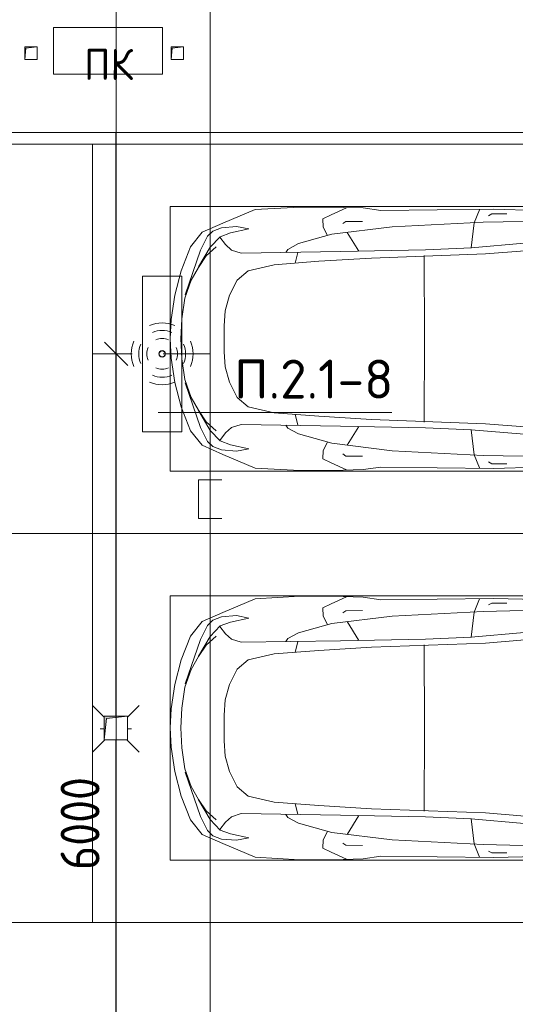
# Model space of a CAD drawing. Header units: millimetres. Extents: x -32229 to 170644, y -13689 to 125138.
# Tile 21 of 256: x -1132 to 2052, y 46650 to 52975. Entities that reach past the tile are written whole.
import ezdxf

# ---------------------------------------------------------------- set-up
doc = ezdxf.new("R2010")
doc.units = ezdxf.units.MM
for name, color, linetype, lineweight in [('A-ANNO-DIMS', 7, 'Continuous', 9), ('A-ANNO-DIMS-200', 7, 'Continuous', 9), ('A-ANNO-NOTE', 7, 'Continuous', 18), ('A-DETL-GENF', 7, 'Continuous', 18), ('A-DETL-THIN', 7, 'Continuous', 9), ('A-FLOR', 7, 'Continuous', 18), ('C-PRKG', 7, 'Continuous', 18), ('G-ANNO-TEXT', 7, 'Continuous', 9), ('M-EQPM', 7, 'Continuous', 18), ('P-SANR-FIXT', 7, 'Continuous', 18)]:
    doc.layers.add(name, color=color, linetype=linetype, lineweight=lineweight)
doc.layers.add('A-DETL', color=7, linetype='Continuous', lineweight=9, true_color=0x00a600)
doc.styles.add('GOST Common', font='GOST_Common.ttf', dxfattribs={"height": 200})
doc.styles.add('GOST Common_6', font='GOST_Common.ttf', dxfattribs={"width": 0.9, "height": 250})
doc.styles.add('ISOCPEUR', font='isocpeur.ttf', dxfattribs={"height": 250})
doc.dimstyles.new('ГОСТ_2_5_мм2', dxfattribs={"dimscale": 304.8, "dimtxt": 251.428749, "dimasz": 0.492126, "dimexe": 0.492126, "dimexo": 0.656168, "dimgap": 0.098425, "dimtad": 1, "dimdec": 0, "dimdsep": 46, "dimtxsty": 'GOST Common_6', "dimblk1": 'OBLIQUE', "dimblk2": 'OBLIQUE', "dimsah": 1, "dimcen": 0.09, "dimazin": 2, "dimtfac": 1, "dimtdec": 4, "dimtix": 1, "dimtmove": 0, "dimatfit": 3, "dimfxl": 1, "dimtvp": 1, "dimtolj": 1, "dimtzin": 0, "dimarcsym": 2})

# ---------------------------------------------------------------- blocks, each defined once
blk = doc.blocks.new('АР_Машиноместо - 5300x2500_С-V11--01 ЭО')
at = {"layer": 'A-DETL-GENF', "color": 253, "lineweight": 13, "true_color": 0xaaaaaa}
for p, q in [((970.2, 4771.8), (812.7, 4729.4)), ((1126.4, 4794.1), (970.2, 4771.8)), ((1250, 4800), (1126.4, 4794.1)), ((1250, 4800), (1373.6, 4794.1)), ((1373.6, 4794.1), (1529.8, 4771.8)), ((1529.8, 4771.8), (1687.3, 4729.4)), ((812.7, 4729.4), (659.1, 4669.9)), ((680.7, 4606.5), (967, 4703.6)), ((988.2, 4706.7), (873.9, 4665.1)), ((1122.2, 4726.4), (988.2, 4706.7)), ((1250, 4731.7), (1122.2, 4726.4)), ((1250, 4731.7), (1377.8, 4726.4)), ((1377.8, 4726.4), (1511.8, 4706.7)), ((1511.8, 4706.7), (1626.1, 4665.1)), ((1819.3, 4606.5), (1533, 4703.6)), ((1687.3, 4729.4), (1840.9, 4669.9)), ((659.1, 4669.9), (565.9, 4595.1)), ((788.5, 4617.7), (661.8, 4543.1)), ((791.3, 4619.7), (717.1, 4568.9)), ((873.9, 4665.1), (791.3, 4619.7)), ((1626.1, 4665.1), (1708.7, 4619.7)), ((1708.7, 4619.7), (1782.9, 4568.9)), ((1711.5, 4617.7), (1838.2, 4543.1)), ((1840.9, 4669.9), (1934.1, 4595.1)), ((565.9, 4595.1), (507.1, 4462.6)), ((557.5, 4525.7), (590.7, 4560.1)), ((590.7, 4560.1), (680.7, 4606.5)), ((717.1, 4568.9), (659.6, 4505.3)), ((1782.9, 4568.9), (1840.4, 4505.3)), ((1909.3, 4560.1), (1819.3, 4606.5)), ((1942.5, 4525.7), (1909.3, 4560.1)), ((1934.1, 4595.1), (1992.9, 4462.6)), ((536.4, 4471.4), (557.5, 4525.7)), ((661.8, 4543.1), (594.6, 4479.3)), ((1838.2, 4543.1), (1905.4, 4479.3)), ((1963.6, 4471.4), (1942.5, 4525.7)), ((507.1, 4462.6), (419.6, 4254.2)), ((528.4, 4374.7), (536.4, 4471.4)), ((594.6, 4479.3), (569.5, 4413.1)), ((645, 4445.5), (597.3, 4481.4)), ((679.6, 4406.3), (645, 4445.5)), ((970.5, 4419.3), (1069.6, 4447.3)), ((1069.6, 4447.3), (1167.1, 4453.2)), ((1167.1, 4453.2), (1250, 4453.9)), ((1332.9, 4453.2), (1250, 4453.9)), ((1430.4, 4447.3), (1332.9, 4453.2)), ((1529.5, 4419.3), (1430.4, 4447.3)), ((1820.4, 4406.3), (1855, 4445.5)), ((1855, 4445.5), (1902.7, 4481.4)), ((1905.4, 4479.3), (1930.5, 4413.1)), ((1971.6, 4374.7), (1963.6, 4471.4)), ((1992.9, 4462.6), (2080.4, 4254.2)), ((543.7, 4295.1), (528.4, 4374.7)), ((569.5, 4413.1), (543.7, 4295.1)), ((699.7, 4345.5), (679.6, 4406.3)), ((812.5, 4298.9), (872.7, 4370.2)), ((872.7, 4370.2), (970.5, 4419.3)), ((1627.3, 4370.2), (1529.5, 4419.3)), ((1687.5, 4298.9), (1627.3, 4370.2)), ((1800.3, 4345.5), (1820.4, 4406.3)), ((1930.5, 4413.1), (1956.3, 4295.1)), ((1956.3, 4295.1), (1971.6, 4374.7)), ((689.3, 3705.5), (699.7, 4345.5)), ((1810.7, 3705.5), (1800.3, 4345.5)), ((419.6, 4254.2), (403.4, 3968)), ((774.4, 4132.9), (812.5, 4298.9)), ((1725.6, 4132.9), (1687.5, 4298.9)), ((2080.4, 4254.2), (2096.6, 3968)), ((752.2, 3845.6), (774.4, 4132.9)), ((1747.8, 3845.6), (1725.6, 4132.9)), ((675.2, 4045.5), (694.6, 4057.6)), ((1824.8, 4045.5), (1805.4, 4057.6)), ((638.7, 3975.4), (675.2, 4045.5)), ((1861.3, 3975.4), (1824.8, 4045.5)), ((403.4, 3968), (405.6, 3688.5)), ((578.7, 3762.9), (638.7, 3975.4)), ((1921.3, 3762.9), (1861.3, 3975.4)), ((2096.6, 3968), (2094.4, 3688.5)), ((453.1, 3766.3), (478.4, 3819.3)), ((478.4, 3819.3), (532.5, 3818.1)), ((532.5, 3818.1), (585.5, 3790.5)), ((731.2, 3507.6), (752.2, 3845.6)), ((1768.8, 3507.6), (1747.8, 3845.6)), ((1967.5, 3818.1), (1914.5, 3790.5)), ((2021.6, 3819.3), (1967.5, 3818.1)), ((2046.9, 3766.3), (2021.6, 3819.3)), ((408.2, 3667), (453.1, 3766.3)), ((530.9, 3374.8), (578.7, 3762.9)), ((1969.1, 3374.8), (1921.3, 3762.9)), ((2091.8, 3667), (2046.9, 3766.3)), ((405.6, 3688.5), (409.5, 3560)), ((495.5, 3566.1), (496.8, 3671.6)), ((496.8, 3671.6), (510.1, 3691.5)), ((678.7, 3159.5), (689.3, 3705.5)), ((1821.3, 3159.5), (1810.7, 3705.5)), ((2003.2, 3671.6), (1989.9, 3691.5)), ((2004.5, 3566.1), (2003.2, 3671.6)), ((2094.4, 3688.5), (2090.5, 3560)), ((687.1, 3588.8), (566.5, 3663.9)), ((1812.9, 3588.8), (1933.5, 3663.9)), ((409.5, 3560), (426.5, 3446.8)), ((2090.5, 3560), (2073.5, 3446.8)), ((704.9, 2775.5), (731.2, 3507.6)), ((1795.1, 2775.5), (1768.8, 3507.6)), ((426.5, 3446.8), (417.5, 2723)), ((2073.5, 3446.8), (2082.5, 2723)), ((501.4, 2789.7), (530.9, 3374.8)), ((1998.6, 2789.7), (1969.1, 3374.8)), ((665.6, 2864.6), (678.7, 3159.5)), ((1834.4, 2864.6), (1821.3, 3159.5)), ((505.1, 2846.9), (420.9, 2813.3)), ((665.8, 2867.4), (505.1, 2846.9)), ((636.6, 2526.5), (665.8, 2867.4)), ((1834.2, 2867.4), (1994.9, 2846.9)), ((1863.4, 2526.5), (1834.2, 2867.4)), ((1994.9, 2846.9), (2079.1, 2813.3)), ((495.7, 2532.3), (501.4, 2789.7)), ((2004.3, 2532.3), (1998.6, 2789.7)), ((417.5, 2723), (428.2, 2308.5)), ((447.8, 2733.7), (459.7, 2756.2)), ((447.8, 2638.7), (447.8, 2733.7)), ((684.2, 2522.3), (704.9, 2775.5)), ((1815.8, 2522.3), (1795.1, 2775.5)), ((2052.2, 2733.7), (2040.3, 2756.2)), ((2052.2, 2638.7), (2052.2, 2733.7)), ((2082.5, 2723), (2071.8, 2308.5))]:
    blk.add_line(p, q, dxfattribs=at)
at = {"layer": 'A-DETL-GENF', "color": 254, "lineweight": 13, "true_color": 0xd4d4d4}
for p, q in [((694.6, 3980.4), (765.1, 3996.8)), ((1805.4, 3980.4), (1734.9, 3996.8)), ((715.1, 3168.3), (1250, 3167.3)), ((1784.9, 3168.3), (1250, 3167.3))]:
    blk.add_line(p, q, dxfattribs=at)
at = {"layer": 'C-PRKG', "color": 253, "lineweight": 13, "true_color": 0xaaaaaa}
for p, q in [((2500, 5300), (0, 5300)), ((0, 0), (0, 5300)), ((2500, 0), (2500, 5300)), ((400, 4800), (2100, 4800)), ((400, 500), (400, 4800)), ((2100, 500), (2100, 4800))]:
    blk.add_line(p, q, dxfattribs=at)
blk = doc.blocks.new('АР_Машиноместо - 4900x2400_М__5300х2500_-V14--01 ЭО')
at = {"layer": 'C-PRKG', "color": 253, "lineweight": 13, "true_color": 0xaaaaaa}
for p, q in [((0, 0), (0, -5300)), ((2500, 0), (2500, -5300)), ((2500, -5300), (0, -5300))]:
    blk.add_line(p, q, dxfattribs=at)
blk = doc.blocks.new('АР_Машиноместо - 5300x2500_С-V13--01 ЭО')
at = {"layer": 'A-DETL-GENF', "color": 253, "lineweight": 13, "true_color": 0xaaaaaa}
for p, q in [((417.5, -2723), (428.2, -2308.5)), ((2082.5, -2723), (2071.8, -2308.5)), ((636.6, -2526.5), (665.8, -2867.4)), ((684.2, -2522.3), (704.9, -2775.5)), ((1815.8, -2522.3), (1795.1, -2775.5)), ((1863.4, -2526.5), (1834.2, -2867.4)), ((495.7, -2532.3), (501.4, -2789.7)), ((2004.3, -2532.3), (1998.6, -2789.7)), ((447.8, -2638.7), (447.8, -2733.7)), ((2052.2, -2638.7), (2052.2, -2733.7)), ((426.5, -3446.8), (417.5, -2723)), ((447.8, -2733.7), (459.7, -2756.2)), ((704.9, -2775.5), (731.2, -3507.6)), ((1795.1, -2775.5), (1768.8, -3507.6)), ((2052.2, -2733.7), (2040.3, -2756.2)), ((2073.5, -3446.8), (2082.5, -2723)), ((505.1, -2846.9), (420.9, -2813.3)), ((501.4, -2789.7), (530.9, -3374.8)), ((1998.6, -2789.7), (1969.1, -3374.8)), ((1994.9, -2846.9), (2079.1, -2813.3)), ((665.8, -2867.4), (505.1, -2846.9)), ((665.6, -2864.6), (678.7, -3159.5)), ((1834.4, -2864.6), (1821.3, -3159.5)), ((1834.2, -2867.4), (1994.9, -2846.9)), ((678.7, -3159.5), (689.3, -3705.5)), ((1821.3, -3159.5), (1810.7, -3705.5)), ((530.9, -3374.8), (578.7, -3762.9)), ((1969.1, -3374.8), (1921.3, -3762.9)), ((409.5, -3560), (426.5, -3446.8)), ((2090.5, -3560), (2073.5, -3446.8)), ((731.2, -3507.6), (752.2, -3845.6)), ((1768.8, -3507.6), (1747.8, -3845.6)), ((405.6, -3688.5), (409.5, -3560)), ((495.5, -3566.1), (496.8, -3671.6)), ((687.1, -3588.8), (566.5, -3663.9)), ((1812.9, -3588.8), (1933.5, -3663.9)), ((2004.5, -3566.1), (2003.2, -3671.6)), ((2094.4, -3688.5), (2090.5, -3560)), ((408.2, -3667), (453.1, -3766.3)), ((2091.8, -3667), (2046.9, -3766.3)), ((403.4, -3968), (405.6, -3688.5)), ((496.8, -3671.6), (510.1, -3691.5)), ((689.3, -3705.5), (699.7, -4345.5)), ((1810.7, -3705.5), (1800.3, -4345.5)), ((2003.2, -3671.6), (1989.9, -3691.5)), ((2096.6, -3968), (2094.4, -3688.5)), ((453.1, -3766.3), (478.4, -3819.3)), ((532.5, -3818.1), (585.5, -3790.5)), ((578.7, -3762.9), (638.7, -3975.4)), ((1921.3, -3762.9), (1861.3, -3975.4)), ((1967.5, -3818.1), (1914.5, -3790.5)), ((2046.9, -3766.3), (2021.6, -3819.3)), ((478.4, -3819.3), (532.5, -3818.1)), ((752.2, -3845.6), (774.4, -4132.9)), ((1747.8, -3845.6), (1725.6, -4132.9)), ((2021.6, -3819.3), (1967.5, -3818.1)), ((419.6, -4254.2), (403.4, -3968)), ((638.7, -3975.4), (675.2, -4045.5)), ((1861.3, -3975.4), (1824.8, -4045.5)), ((2080.4, -4254.2), (2096.6, -3968)), ((675.2, -4045.5), (694.6, -4057.6)), ((1824.8, -4045.5), (1805.4, -4057.6)), ((774.4, -4132.9), (812.5, -4298.9)), ((1725.6, -4132.9), (1687.5, -4298.9)), ((507.1, -4462.6), (419.6, -4254.2)), ((543.7, -4295.1), (528.4, -4374.7)), ((569.5, -4413.1), (543.7, -4295.1)), ((812.5, -4298.9), (872.7, -4370.2)), ((1687.5, -4298.9), (1627.3, -4370.2)), ((1930.5, -4413.1), (1956.3, -4295.1)), ((1956.3, -4295.1), (1971.6, -4374.7)), ((1992.9, -4462.6), (2080.4, -4254.2)), ((699.7, -4345.5), (679.6, -4406.3)), ((1800.3, -4345.5), (1820.4, -4406.3)), ((528.4, -4374.7), (536.4, -4471.4)), ((594.6, -4479.3), (569.5, -4413.1)), ((679.6, -4406.3), (645, -4445.5)), ((872.7, -4370.2), (970.5, -4419.3)), ((970.5, -4419.3), (1069.6, -4447.3)), ((1529.5, -4419.3), (1430.4, -4447.3)), ((1627.3, -4370.2), (1529.5, -4419.3)), ((1820.4, -4406.3), (1855, -4445.5)), ((1905.4, -4479.3), (1930.5, -4413.1)), ((1971.6, -4374.7), (1963.6, -4471.4)), ((565.9, -4595.1), (507.1, -4462.6)), ((536.4, -4471.4), (557.5, -4525.7)), ((661.8, -4543.1), (594.6, -4479.3)), ((645, -4445.5), (597.3, -4481.4)), ((1069.6, -4447.3), (1167.1, -4453.2)), ((1167.1, -4453.2), (1250, -4453.9)), ((1332.9, -4453.2), (1250, -4453.9)), ((1430.4, -4447.3), (1332.9, -4453.2)), ((1838.2, -4543.1), (1905.4, -4479.3)), ((1855, -4445.5), (1902.7, -4481.4)), ((1934.1, -4595.1), (1992.9, -4462.6)), ((1963.6, -4471.4), (1942.5, -4525.7)), ((557.5, -4525.7), (590.7, -4560.1)), ((717.1, -4568.9), (659.6, -4505.3)), ((788.5, -4617.7), (661.8, -4543.1)), ((1711.5, -4617.7), (1838.2, -4543.1)), ((1782.9, -4568.9), (1840.4, -4505.3)), ((1942.5, -4525.7), (1909.3, -4560.1)), ((659.1, -4669.9), (565.9, -4595.1)), ((590.7, -4560.1), (680.7, -4606.5)), ((680.7, -4606.5), (967, -4703.6)), ((791.3, -4619.7), (717.1, -4568.9)), ((1819.3, -4606.5), (1533, -4703.6)), ((1708.7, -4619.7), (1782.9, -4568.9)), ((1909.3, -4560.1), (1819.3, -4606.5)), ((1840.9, -4669.9), (1934.1, -4595.1)), ((812.7, -4729.4), (659.1, -4669.9)), ((873.9, -4665.1), (791.3, -4619.7)), ((988.2, -4706.7), (873.9, -4665.1)), ((1511.8, -4706.7), (1626.1, -4665.1)), ((1626.1, -4665.1), (1708.7, -4619.7)), ((1687.3, -4729.4), (1840.9, -4669.9)), ((970.2, -4771.8), (812.7, -4729.4)), ((1122.2, -4726.4), (988.2, -4706.7)), ((1250, -4731.7), (1122.2, -4726.4)), ((1250, -4731.7), (1377.8, -4726.4)), ((1377.8, -4726.4), (1511.8, -4706.7)), ((1529.8, -4771.8), (1687.3, -4729.4)), ((1126.4, -4794.1), (970.2, -4771.8)), ((1250, -4800), (1126.4, -4794.1)), ((1250, -4800), (1373.6, -4794.1)), ((1373.6, -4794.1), (1529.8, -4771.8))]:
    blk.add_line(p, q, dxfattribs=at)
at = {"layer": 'A-DETL-GENF', "color": 254, "lineweight": 13, "true_color": 0xd4d4d4}
for p, q in [((715.1, -3168.3), (1250, -3167.3)), ((1784.9, -3168.3), (1250, -3167.3)), ((694.6, -3980.4), (765.1, -3996.8)), ((1805.4, -3980.4), (1734.9, -3996.8))]:
    blk.add_line(p, q, dxfattribs=at)
at = {"layer": 'C-PRKG', "color": 253, "lineweight": 13, "true_color": 0xaaaaaa}
for p, q in [((0, 0), (0, -5300)), ((2500, 0), (2500, -5300)), ((400, -500), (400, -4800)), ((2100, -500), (2100, -4800)), ((400, -4800), (2100, -4800)), ((2500, -5300), (0, -5300))]:
    blk.add_line(p, q, dxfattribs=at)
blk = doc.blocks.new('АР_Машиноместо - 4900x2400_М__5300х2500_-V55--01 ЭО')
at = {"layer": 'C-PRKG', "color": 253, "lineweight": 13, "true_color": 0xaaaaaa}
for p, q in [((2500, 5300), (0, 5300)), ((0, 0), (0, 5300)), ((2500, 0), (2500, 5300))]:
    blk.add_line(p, q, dxfattribs=at)
blk = doc.blocks.new('АР_Канал вертикальный прямоугольный - ВК-5403405--01 ЭО')
at = {"layer": 'M-EQPM', "lineweight": 13, "true_color": 0xe2e2e2}
blk.add_hatch(color=254, dxfattribs=at).paths.add_polyline_path([(-75, -75), (-60, 60), (75, 75), (-75, 75)])
at = {"layer": 'M-EQPM', "color": 253, "lineweight": 13, "true_color": 0xaaaaaa}
for p, q in [((75, 75), (-75, 75)), ((-75, 75), (-75, -75)), ((75, 75), (-75, 75)), ((-75, 75), (-75, -75)), ((-75, -75), (-75, 75)), ((-75, 75), (75, 75)), ((-60, 60), (75, 75)), ((-60, 60), (75, 75)), ((75, -75), (75, 75)), ((75, 75), (75, -75)), ((-75, -75), (-60, 60)), ((-75, -75), (-60, 60)), ((-75, -75), (75, -75)), ((75, -75), (-75, -75))]:
    blk.add_line(p, q, dxfattribs=at)
blk = doc.blocks.new('АР_Канал вертикальный прямоугольный - ПК-V64--01 ЭО')
at = {"layer": 'M-EQPM', "color": 253, "lineweight": 13, "true_color": 0xaaaaaa}
for p, q in [((350, 150), (-350, 150)), ((-350, 150), (-350, -150)), ((-350, -150), (-350, 150)), ((-350, 150), (350, 150)), ((350, -150), (350, 150)), ((350, 150), (350, -150)), ((-350, -150), (350, -150)), ((350, -150), (-350, -150))]:
    blk.add_line(p, q, dxfattribs=at)
blk = doc.blocks.new('АР_Канал вертикальный прямоугольный - АПТ-5386077--01 ЭО')
at = {"layer": 'M-EQPM', "lineweight": 13, "true_color": 0xe2e2e2}
blk.add_hatch(color=254, dxfattribs=at).paths.add_polyline_path([(-40, -40), (-32, 32), (40, 40), (-40, 40)])
at = {"layer": 'M-EQPM', "color": 253, "lineweight": 13, "true_color": 0xaaaaaa}
for p, q in [((40, 40), (-40, 40)), ((-40, 40), (-40, -40)), ((40, 40), (-40, 40)), ((-40, 40), (-40, -40)), ((-40, -40), (-40, 40)), ((-40, 40), (40, 40)), ((-40, -40), (-32, 32)), ((-40, -40), (-32, 32)), ((-32, 32), (40, 40)), ((-32, 32), (40, 40)), ((40, -40), (40, 40)), ((40, 40), (40, -40)), ((-40, -40), (40, -40)), ((40, -40), (-40, -40))]:
    blk.add_line(p, q, dxfattribs=at)
blk = doc.blocks.new('АР_Трап - 100-100-V98--01 ЭО')
at = {"layer": 'P-SANR-FIXT', "color": 253, "lineweight": 13, "true_color": 0xaaaaaa}
for p, q in [((-75, 75), (-150, 150)), ((75, 75), (150, 150)), ((0, 80), (0, 100)), ((-100, 0), (-75, 0)), ((75, 0), (100, 0)), ((-70, -70), (-150, -150)), ((0, -100), (0, -70)), ((70, -70), (150, -150))]:
    blk.add_line(p, q, dxfattribs=at)
blk = doc.blocks.new('Наметкина 10_РД_АР_П_rvt-1--01 ЭО')
at = {"layer": 'A-FLOR', "color": 253, "lineweight": 13, "true_color": 0xaaaaaa}
for p, q in [((-6264.7, 52250), (5235.3, 52250)), ((-514.7, 48500), (-514.7, 52250)), ((-514.7, 43550), (-514.7, 48350))]:
    blk.add_line(p, q, dxfattribs=at)
at = {"layer": 'C-PRKG', "color": 253, "lineweight": 13, "true_color": 0xaaaaaa}
for name, p, rotation in [('АР_Машиноместо - 4900x2400_М__5300х2500_-V14--01 ЭО', (-5964.7, 49675), 90.00000000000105), ('АР_Машиноместо - 5300x2500_С-V11--01 ЭО', (4635.3, 49675), 90.0000000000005), ('АР_Машиноместо - 4900x2400_М__5300х2500_-V55--01 ЭО', (-5964.7, 49675), 270.000000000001), ('АР_Машиноместо - 5300x2500_С-V13--01 ЭО', (4635.3, 49675), 270.0000000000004)]:
    blk.add_blockref(name, p, dxfattribs=dict(at, rotation=rotation))
at = {"layer": 'M-EQPM', "color": 253, "lineweight": 13, "true_color": 0xaaaaaa, "rotation": 359.9111838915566}
blk.add_blockref('АР_Канал вертикальный прямоугольный - ПК-V64--01 ЭО', (-564.7, 52775), dxfattribs=at)
at = {"layer": 'M-EQPM', "color": 253, "lineweight": 13, "true_color": 0xaaaaaa}
for name, p in [('АР_Канал вертикальный прямоугольный - АПТ-5386077--01 ЭО', (-1059.7, 52760)), ('АР_Канал вертикальный прямоугольный - АПТ-5386077--01 ЭО', (-119.7, 52760)), ('АР_Канал вертикальный прямоугольный - ВК-5403405--01 ЭО', (-514.7, 48425))]:
    blk.add_blockref(name, p, dxfattribs=at)
at = {"layer": 'P-SANR-FIXT', "color": 253, "lineweight": 13, "true_color": 0xaaaaaa}
blk.add_blockref('АР_Трап - 100-100-V98--01 ЭО', (-514.7, 48420), dxfattribs=at)
blk.add_blockref('АР_Трап - 100-100-V98--01 ЭО', (-514.7, 48420), dxfattribs=at)
at = {"layer": 'A-ANNO-NOTE', "color": 253, "lineweight": 5, "true_color": 0xaaaaaa, "insert": (-561, 52687.7), "char_height": 200, "width": 330, "attachment_point": 5, "rotation": 359.91118, "line_spacing_factor": 1.022766, "style": 'GOST Common'}
blk.add_mtext('\\pt2540,5080,7620,10160,12700,15240,17780,20320,22860,25400,27940,30480,33020,35560,38100,40640,43180,45720,48260,50800,53340,55880,58420,60960,63500,66040,68580,71120,73660,76200,78740,81280;ПК', dxfattribs=at)
blk = doc.blocks.new('DIMBLOCK156--01 ЭО')
at = {"layer": 'A-ANNO-DIMS-200'}
for p, q in [((-512.5, 50828.6), (-587.5, 50903.6)), ((-409.4, 50828.6), (-662.5, 50828.6)), ((-512.5, 44828.3), (-512.5, 50828.6)), ((-512.5, 50828.6), (-437.5, 50753.6)), ((-512.5, 50828.6), (-409.4, 50828.6)), ((-512.5, 44828.3), (-587.5, 44903.3)), ((-407.8, 44828.3), (-662.5, 44828.3)), ((-512.5, 44828.3), (-437.5, 44753.3)), ((-512.5, 44828.3), (-407.8, 44828.3))]:
    blk.add_line(p, q, dxfattribs=at)
at = {"layer": 'A-ANNO-DIMS-200', "color": 0, "insert": (-869.2, 47513.1), "char_height": 250, "width": 756.843, "attachment_point": 1, "rotation": 90, "line_spacing_factor": 1.022761, "style": 'GOST Common_6'}
blk.add_mtext('6000', dxfattribs=at)
blk = doc.blocks.new('_Oblique')
at = {"color": 0, "linetype": 'ByBlock', "lineweight": -2}
blk.add_line((-0.5, -0.5), (0.5, 0.5), dxfattribs=at)
blk = doc.blocks.new('DIMBLOCK157--01 ЭО')
at = {"layer": 'A-ANNO-DIMS-200'}
for p, q in [((-512.5, 60828.3), (-587.5, 60903.3)), ((-404.2, 60828.3), (-662.5, 60828.3)), ((-512.5, 50828.6), (-512.5, 60828.3)), ((-512.5, 60828.3), (-437.5, 60753.3)), ((-512.5, 60828.3), (-404.2, 60828.3)), ((-512.5, 50828.6), (-587.5, 50903.6)), ((-409.4, 50828.6), (-662.5, 50828.6)), ((-512.5, 50828.6), (-437.5, 50753.6)), ((-512.5, 50828.6), (-409.4, 50828.6))]:
    blk.add_line(p, q, dxfattribs=at)
at = {"layer": 'A-ANNO-DIMS-200', "color": 0, "insert": (-869.2, 55457.7), "char_height": 250, "width": 889.802, "attachment_point": 1, "rotation": 90, "line_spacing_factor": 1.022761, "style": 'GOST Common_6'}
blk.add_mtext('10000', dxfattribs=at)

msp = doc.modelspace()

# ---------------------------------------------------------------- linework, layer by layer
at = {"layer": 'A-ANNO-NOTE', "color": 5, "lineweight": 9, "true_color": 0x0000ff}
for p, q in [((-343.3, 50328.3), (-343.3, 51328.3)), ((-343.3, 51328.3), (-90.7, 51328.3)), ((-90.7, 51328.3), (-90.7, 50328.3)), ((-90.7, 50328.3), (-343.3, 50328.3))]:
    msp.add_line(p, q, dxfattribs=at)
for centre in [(-217.8, 50828.3), (-216.9, 50829.2), (-216.9, 50827.4), (-216, 50828.3)]:
    msp.add_circle(centre, 20, dxfattribs=at)
for centre, radius, start, end in [((-216.9, 50827.4), 199.6, 66, 114), ((-216.9, 50827.4), 151.5, 66, 114), ((-216.9, 50827.4), 99.8, 66, 114), ((-216, 50828.3), 199.6, 156, 204), ((-216, 50828.3), 151.5, 156, 204), ((-216, 50828.3), 99.8, 156, 204), ((-217.8, 50828.3), 99.8, 336, 24), ((-217.8, 50828.3), 151.5, 336, 24), ((-217.8, 50828.3), 199.6, 336, 24), ((-216.9, 50829.2), 99.8, 246, 294), ((-216.9, 50829.2), 151.5, 246, 294), ((-216.9, 50829.2), 199.6, 246, 294)]:
    msp.add_arc(centre, radius, start, end, dxfattribs=at)
at = {"layer": 'A-DETL', "color": 5, "true_color": 0x0000ff}
for p, q in [((92.2, 44828.3), (92.2, 73828.3)), ((-209.4, 50828.6), (92.2, 50828.6)), ((167.2, 50019.8), (17.2, 50019.8)), ((17.2, 50019.8), (17.2, 49769.8)), ((17.2, 49769.8), (167.2, 49769.8))]:
    msp.add_line(p, q, dxfattribs=at)
at = {"layer": 'A-DETL-THIN'}
msp.add_line((-242.3, 50451), (1257.7, 50451), dxfattribs=at)

# ---------------------------------------------------------------- block references
at = {"lineweight": 5}
msp.add_blockref('Наметкина 10_РД_АР_П_rvt-1--01 ЭО', (0, 0), dxfattribs=at)

# ---------------------------------------------------------------- texts
at = {"layer": 'G-ANNO-TEXT', "insert": (245.4, 50791.3), "char_height": 250, "width": 1016.06, "attachment_point": 1, "line_spacing_factor": 1.139951, "style": 'ISOCPEUR'}
msp.add_mtext('\\pt600,1200,1800,2400,3000,3600,4200,4800,5400,6000,6600,7200,7800,8400,9000,9600,10200,10800,11400,12000,12600,13200,13800,14400,15000,15600,16200,16800,17400,18000,18600,19200;П.2.1-8', dxfattribs=at)

# ---------------------------------------------------------------- dimensions: what is measured, and where the dimension line sits
at = {"layer": 'A-ANNO-DIMS'}
for base, p1, p2, override, picture, middle in [((-512.5, 60828.3), (-209.4, 50828.6), (-204.2, 60828.3), {"dimpost": '<>', "dimfxl": 9999.762427}, 'DIMBLOCK157--01 ЭО', (-667.5, 55828.4)), ((-512.5, 50828.6), (-207.8, 44828.3), (-209.4, 50828.6), {"dimpost": '<>', "dimfxl": 6000.283168}, 'DIMBLOCK156--01 ЭО', (-667.5, 47828.4))]:
    dim = msp.add_linear_dim(base=base, p1=p1, p2=p2, angle=90, dimstyle='ГОСТ_2_5_мм2', override=override, dxfattribs=at)
    dim.commit()
    dim.dimension.update_dxf_attribs({"geometry": picture, "text_midpoint": middle})

doc.saveas('drawing.dxf')
